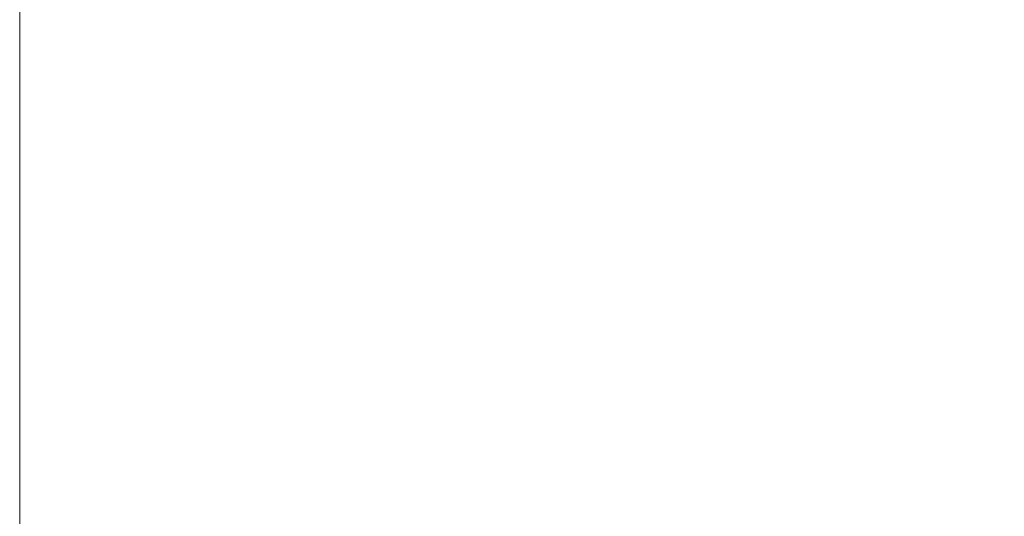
# Model space of a CAD drawing. Header units: centimetres. Extents: x -26 to 27.3, y -25.9 to -24.1.
# Tile 91 of 224: x -8.2175 to -8.1915, y -24.1347 to -24.1216. Entities that reach past the tile are written whole.
import ezdxf

# ---------------------------------------------------------------- set-up
doc = ezdxf.new("R2010")
doc.units = ezdxf.units.CM
doc.header["$LTSCALE"] = 2.54
doc.layers.add('Lucido design-1', color=7, linetype='Continuous')

# ---------------------------------------------------------------- blocks, each defined once
blk = doc.blocks.new('Gruppo-7-1')
at = {"color": 7, "linetype": 'Continuous', "lineweight": 9}
for points, invisible_edges in [([(-8.202246, -24.118026, 1181.633198), (-8.200434, -24.118731, 1181.633198), (-8.201833, -24.122107, 1181.631471), (-8.203496, -24.12146, 1181.631471)], 15), ([(-8.193415, -24.118203, 1181.635074), (-8.19162, -24.119292, 1181.635074), (-8.193546, -24.122316, 1181.633198), (-8.195208, -24.121308, 1181.633198)], 15), ([(-8.200434, -24.118731, 1181.633198), (-8.198655, -24.119513, 1181.633198), (-8.2002, -24.122826, 1181.631471), (-8.201833, -24.122107, 1181.631471)], 15), ([(-8.217482, -24.118994, 1181.631471), (-8.217482, -24.121626, 1181.630355), (-25.917482, -24.121626, 1181.630355), (-25.917482, -24.118994, 1181.631471)], 10), ([(-8.217482, -24.121626, 1181.630355), (-8.217482, -24.118994, 1181.631471), (-8.215698, -24.119033, 1181.631471), (-8.21586, -24.122747, 1181.629894)], 14), ([(-8.215698, -24.119033, 1181.631471), (-8.213918, -24.11915, 1181.631471), (-8.214242, -24.122853, 1181.629894), (-8.21586, -24.122747, 1181.629894)], 15), ([(-8.213918, -24.11915, 1181.631471), (-8.212144, -24.119344, 1181.631471), (-8.21263, -24.123029, 1181.629894), (-8.214242, -24.122853, 1181.629894)], 15), ([(-8.212144, -24.119344, 1181.631471), (-8.210381, -24.119615, 1181.631471), (-8.211026, -24.123276, 1181.629894), (-8.21263, -24.123029, 1181.629894)], 15), ([(-8.19162, -24.119292, 1181.635074), (-8.189874, -24.120459, 1181.635074), (-8.19193, -24.123396, 1181.633198), (-8.193546, -24.122316, 1181.633198)], 15), ([(-8.210381, -24.119615, 1181.631471), (-8.208631, -24.119964, 1181.631471), (-8.209436, -24.123593, 1181.629894), (-8.211026, -24.123276, 1181.629894)], 15), ([(-8.198655, -24.119513, 1181.633198), (-8.196912, -24.120373, 1181.633198), (-8.198599, -24.123615, 1181.631471), (-8.2002, -24.122826, 1181.631471)], 15), ([(-8.208631, -24.119964, 1181.631471), (-8.206898, -24.120388, 1181.631471), (-8.20786, -24.123978, 1181.629894), (-8.209436, -24.123593, 1181.629894)], 15), ([(-8.206898, -24.120388, 1181.631471), (-8.205185, -24.120887, 1181.631471), (-8.206303, -24.124432, 1181.629894), (-8.20786, -24.123978, 1181.629894)], 15), ([(-8.196912, -24.120373, 1181.633198), (-8.195208, -24.121308, 1181.633198), (-8.197035, -24.124473, 1181.631471), (-8.198599, -24.123615, 1181.631471)], 15), ([(-8.189874, -24.120459, 1181.635074), (-8.18818, -24.121701, 1181.635074), (-8.190363, -24.124545, 1181.633198), (-8.19193, -24.123396, 1181.633198)], 15), ([(-8.205185, -24.120887, 1181.631471), (-8.203496, -24.12146, 1181.631471), (-8.204767, -24.124953, 1181.629894), (-8.206303, -24.124432, 1181.629894)], 15), ([(-8.203496, -24.12146, 1181.631471), (-8.201833, -24.122107, 1181.631471), (-8.203255, -24.125541, 1181.629894), (-8.204767, -24.124953, 1181.629894)], 15), ([(-8.195208, -24.121308, 1181.633198), (-8.193546, -24.122316, 1181.633198), (-8.19551, -24.125399, 1181.631471), (-8.197035, -24.124473, 1181.631471)], 15), ([(27.182518, -24.122542, 1182.415492), (27.182518, -24.121626, 1182.4151), (-25.917482, -24.121626, 1182.4151), (-25.917482, -24.122542, 1182.415492)], 10), ([(-25.917482, -24.122711, 1181.629894), (-25.917482, -24.121626, 1181.630355), (-8.217482, -24.121626, 1181.630355), (-8.217482, -24.122711, 1181.629894)], 10), ([(-8.21586, -24.122747, 1181.629894), (-8.217482, -24.122711, 1181.629894), (-8.217482, -24.121626, 1181.630355)], 9), ([(-8.201833, -24.122107, 1181.631471), (-8.2002, -24.122826, 1181.631471), (-8.201771, -24.126195, 1181.629894), (-8.203255, -24.125541, 1181.629894)], 15), ([(-25.917482, -24.122542, 1182.415492), (-25.917482, -24.125691, 1182.416682), (27.182518, -24.125691, 1182.416682), (27.182518, -24.122542, 1182.415492)], 10), ([(-8.193546, -24.122316, 1181.633198), (-8.19193, -24.123396, 1181.633198), (-8.194026, -24.12639, 1181.631471), (-8.19551, -24.125399, 1181.631471)], 15), ([(-8.217482, -24.125691, 1181.628771), (-8.217482, -24.122711, 1181.629894), (-8.21586, -24.122747, 1181.629894), (-8.216025, -24.126517, 1181.628471)], 14), ([(-8.21586, -24.122747, 1181.629894), (-8.214242, -24.122853, 1181.629894), (-8.214571, -24.126612, 1181.628471), (-8.216025, -24.126517, 1181.628471)], 15), ([(-8.214242, -24.122853, 1181.629894), (-8.21263, -24.123029, 1181.629894), (-8.213122, -24.126771, 1181.628471), (-8.214571, -24.126612, 1181.628471)], 15), ([(-8.21263, -24.123029, 1181.629894), (-8.211026, -24.123276, 1181.629894), (-8.211682, -24.126992, 1181.628471), (-8.213122, -24.126771, 1181.628471)], 15), ([(-8.2002, -24.122826, 1181.631471), (-8.198599, -24.123615, 1181.631471), (-8.200316, -24.126912, 1181.629894), (-8.201771, -24.126195, 1181.629894)], 15), ([(-8.211026, -24.123276, 1181.629894), (-8.209436, -24.123593, 1181.629894), (-8.210252, -24.127277, 1181.628471), (-8.211682, -24.126992, 1181.628471)], 15), ([(-8.19193, -24.123396, 1181.633198), (-8.190363, -24.124545, 1181.633198), (-8.192587, -24.127445, 1181.631471), (-8.194026, -24.12639, 1181.631471)], 15), ([(-8.209436, -24.123593, 1181.629894), (-8.20786, -24.123978, 1181.629894), (-8.208837, -24.127623, 1181.628471), (-8.210252, -24.127277, 1181.628471)], 15), ([(-8.198599, -24.123615, 1181.631471), (-8.197035, -24.124473, 1181.631471), (-8.198894, -24.127692, 1181.629894), (-8.200316, -24.126912, 1181.629894)], 15), ([(-8.20786, -24.123978, 1181.629894), (-8.206303, -24.124432, 1181.629894), (-8.207438, -24.128031, 1181.628471), (-8.208837, -24.127623, 1181.628471)], 15), ([(-8.206303, -24.124432, 1181.629894), (-8.204767, -24.124953, 1181.629894), (-8.206057, -24.128499, 1181.628471), (-8.207438, -24.128031, 1181.628471)], 15), ([(-8.197035, -24.124473, 1181.631471), (-8.19551, -24.125399, 1181.631471), (-8.197507, -24.128534, 1181.629894), (-8.198894, -24.127692, 1181.629894)], 15), ([(-8.190363, -24.124545, 1181.633198), (-8.188847, -24.125762, 1181.633198), (-8.191196, -24.128562, 1181.631471), (-8.192587, -24.127445, 1181.631471)], 15), ([(-8.204767, -24.124953, 1181.629894), (-8.203255, -24.125541, 1181.629894), (-8.204699, -24.129027, 1181.628471), (-8.206057, -24.128499, 1181.628471)], 15), ([(-8.19551, -24.125399, 1181.631471), (-8.194026, -24.12639, 1181.631471), (-8.196158, -24.129435, 1181.629894), (-8.197507, -24.128534, 1181.629894)], 15), ([(-8.203255, -24.125541, 1181.629894), (-8.201771, -24.126195, 1181.629894), (-8.203365, -24.129614, 1181.628471), (-8.204699, -24.129027, 1181.628471)], 15), ([(27.182518, -24.126538, 1182.417002), (27.182518, -24.125691, 1182.416682), (-25.917482, -24.125691, 1182.416682), (-25.917482, -24.126538, 1182.417002)], 10), ([(-8.216025, -24.126517, 1181.628471), (-8.217482, -24.126485, 1181.628471), (-8.217482, -24.125691, 1181.628771)], 9), ([(-8.201771, -24.126195, 1181.629894), (-8.200316, -24.126912, 1181.629894), (-8.202058, -24.130259, 1181.628471), (-8.203365, -24.129614, 1181.628471)], 15), ([(-8.194026, -24.12639, 1181.631471), (-8.192587, -24.127445, 1181.631471), (-8.19485, -24.130394, 1181.629894), (-8.196158, -24.129435, 1181.629894)], 15), ([(-25.917482, -24.126538, 1182.417002), (-25.917482, -24.129822, 1182.418085), (27.182518, -24.129822, 1182.418085), (27.182518, -24.126538, 1182.417002)], 10), ([(-8.217482, -24.12982, 1181.627364), (-8.217482, -24.126485, 1181.628471), (-8.216025, -24.126517, 1181.628471), (-8.216192, -24.130336, 1181.627202)], 14), ([(-8.216025, -24.126517, 1181.628471), (-8.214571, -24.126612, 1181.628471), (-8.214904, -24.130421, 1181.627202), (-8.216192, -24.130336, 1181.627202)], 15), ([(-8.214571, -24.126612, 1181.628471), (-8.213122, -24.126771, 1181.628471), (-8.213621, -24.130561, 1181.627202), (-8.214904, -24.130421, 1181.627202)], 15), ([(-8.213122, -24.126771, 1181.628471), (-8.211682, -24.126992, 1181.628471), (-8.212346, -24.130757, 1181.627202), (-8.213621, -24.130561, 1181.627202)], 15), ([(-8.200316, -24.126912, 1181.629894), (-8.198894, -24.127692, 1181.629894), (-8.20078, -24.13096, 1181.628471), (-8.202058, -24.130259, 1181.628471)], 15), ([(-8.211682, -24.126992, 1181.628471), (-8.210252, -24.127277, 1181.628471), (-8.21108, -24.131009, 1181.627202), (-8.212346, -24.130757, 1181.627202)], 15), ([(-8.210252, -24.127277, 1181.628471), (-8.208837, -24.127623, 1181.628471), (-8.209826, -24.131316, 1181.627202), (-8.21108, -24.131009, 1181.627202)], 15), ([(-8.192587, -24.127445, 1181.631471), (-8.191196, -24.128562, 1181.631471), (-8.193585, -24.131409, 1181.629894), (-8.19485, -24.130394, 1181.629894)], 15), ([(-8.208837, -24.127623, 1181.628471), (-8.207438, -24.128031, 1181.628471), (-8.208587, -24.131677, 1181.627202), (-8.209826, -24.131316, 1181.627202)], 15), ([(-8.198894, -24.127692, 1181.629894), (-8.197507, -24.128534, 1181.629894), (-8.199535, -24.131716, 1181.628471), (-8.20078, -24.13096, 1181.628471)], 15), ([(-8.207438, -24.128031, 1181.628471), (-8.206057, -24.128499, 1181.628471), (-8.207365, -24.132092, 1181.627202), (-8.208587, -24.131677, 1181.627202)], 15), ([(-8.206057, -24.128499, 1181.628471), (-8.204699, -24.129027, 1181.628471), (-8.206162, -24.13256, 1181.627202), (-8.207365, -24.132092, 1181.627202)], 15), ([(-8.197507, -24.128534, 1181.629894), (-8.196158, -24.129435, 1181.629894), (-8.198323, -24.132526, 1181.628471), (-8.199535, -24.131716, 1181.628471)], 15), ([(-8.191196, -24.128562, 1181.631471), (-8.189855, -24.129738, 1181.631471), (-8.192366, -24.132478, 1181.629894), (-8.193585, -24.131409, 1181.629894)], 15), ([(-8.204699, -24.129027, 1181.628471), (-8.203365, -24.129614, 1181.628471), (-8.204981, -24.133079, 1181.627202), (-8.206162, -24.13256, 1181.627202)], 15), ([(-8.196158, -24.129435, 1181.629894), (-8.19485, -24.130394, 1181.629894), (-8.197147, -24.133387, 1181.628471), (-8.198323, -24.132526, 1181.628471)], 15), ([(27.182518, -24.130601, 1182.418342), (27.182518, -24.129822, 1182.418085), (-25.917482, -24.129822, 1182.418085), (-25.917482, -24.130601, 1182.418342)], 10), ([(-8.216192, -24.130336, 1181.627202), (-8.217482, -24.130308, 1181.627202), (-8.217482, -24.12982, 1181.627364)], 9), ([(-8.203365, -24.129614, 1181.628471), (-8.202058, -24.130259, 1181.628471), (-8.203824, -24.13365, 1181.627202), (-8.204981, -24.133079, 1181.627202)], 15), ([(-8.189855, -24.129738, 1181.631471), (-8.188566, -24.130972, 1181.631471), (-8.191194, -24.1336, 1181.629894), (-8.192366, -24.132478, 1181.629894)], 15), ([(-8.217482, -24.134007, 1181.626138), (-8.217482, -24.130308, 1181.627202), (-8.216192, -24.130336, 1181.627202), (-8.21636, -24.134199, 1181.62609)], 14), ([(-8.216192, -24.130336, 1181.627202), (-8.214904, -24.130421, 1181.627202), (-8.215241, -24.134272, 1181.62609), (-8.21636, -24.134199, 1181.62609)], 15), ([(-8.202058, -24.130259, 1181.628471), (-8.20078, -24.13096, 1181.628471), (-8.202692, -24.134271, 1181.627202), (-8.203824, -24.13365, 1181.627202)], 15), ([(-25.917482, -24.130601, 1182.418342), (-25.917482, -24.13401, 1182.419307), (27.182518, -24.13401, 1182.419307), (27.182518, -24.130601, 1182.418342)], 10), ([(-8.214904, -24.130421, 1181.627202), (-8.213621, -24.130561, 1181.627202), (-8.214126, -24.134395, 1181.62609), (-8.215241, -24.134272, 1181.62609)], 15), ([(-8.213621, -24.130561, 1181.627202), (-8.212346, -24.130757, 1181.627202), (-8.213017, -24.134565, 1181.62609), (-8.214126, -24.134395, 1181.62609)], 15), ([(-8.19485, -24.130394, 1181.629894), (-8.193585, -24.131409, 1181.629894), (-8.196011, -24.1343, 1181.628471), (-8.197147, -24.133387, 1181.628471)], 15), ([(-8.212346, -24.130757, 1181.627202), (-8.21108, -24.131009, 1181.627202), (-8.211917, -24.134784, 1181.62609), (-8.213017, -24.134565, 1181.62609)], 15), ([(-8.21108, -24.131009, 1181.627202), (-8.209826, -24.131316, 1181.627202), (-8.210827, -24.135051, 1181.62609), (-8.211917, -24.134784, 1181.62609)], 15), ([(-8.20078, -24.13096, 1181.628471), (-8.199535, -24.131716, 1181.628471), (-8.201589, -24.13494, 1181.627202), (-8.202692, -24.134271, 1181.627202)], 15), ([(-8.209826, -24.131316, 1181.627202), (-8.208587, -24.131677, 1181.627202), (-8.20975, -24.135365, 1181.62609), (-8.210827, -24.135051, 1181.62609)], 15), ([(-8.193585, -24.131409, 1181.629894), (-8.192366, -24.132478, 1181.629894), (-8.194915, -24.135261, 1181.628471), (-8.196011, -24.1343, 1181.628471)], 15), ([(-8.208587, -24.131677, 1181.627202), (-8.207365, -24.132092, 1181.627202), (-8.208688, -24.135725, 1181.62609), (-8.20975, -24.135365, 1181.62609)], 15), ([(-8.199535, -24.131716, 1181.628471), (-8.198323, -24.132526, 1181.628471), (-8.200516, -24.135657, 1181.627202), (-8.201589, -24.13494, 1181.627202)], 15), ([(-8.207365, -24.132092, 1181.627202), (-8.206162, -24.13256, 1181.627202), (-8.207642, -24.136132, 1181.62609), (-8.208688, -24.135725, 1181.62609)], 15), ([(-8.206162, -24.13256, 1181.627202), (-8.204981, -24.133079, 1181.627202), (-8.206615, -24.136584, 1181.62609), (-8.207642, -24.136132, 1181.62609)], 15), ([(-8.198323, -24.132526, 1181.628471), (-8.197147, -24.133387, 1181.628471), (-8.199475, -24.136421, 1181.627202), (-8.200516, -24.135657, 1181.627202)], 15), ([(-8.192366, -24.132478, 1181.629894), (-8.191194, -24.1336, 1181.629894), (-8.193862, -24.136268, 1181.628471), (-8.194915, -24.135261, 1181.628471)], 15), ([(-8.204981, -24.133079, 1181.627202), (-8.203824, -24.13365, 1181.627202), (-8.205609, -24.13708, 1181.62609), (-8.206615, -24.136584, 1181.62609)], 15), ([(-8.197147, -24.133387, 1181.628471), (-8.196011, -24.1343, 1181.628471), (-8.198468, -24.137228, 1181.627202), (-8.199475, -24.136421, 1181.627202)], 15), ([(-8.203824, -24.13365, 1181.627202), (-8.202692, -24.134271, 1181.627202), (-8.204625, -24.13762, 1181.62609), (-8.205609, -24.13708, 1181.62609)], 15), ([(-8.191194, -24.1336, 1181.629894), (-8.190073, -24.134772, 1181.629894), (-8.192855, -24.137321, 1181.628471), (-8.193862, -24.136268, 1181.628471)], 15), ([(27.182518, -24.134724, 1182.419509), (27.182518, -24.13401, 1182.419307), (-25.917482, -24.13401, 1182.419307), (-25.917482, -24.134724, 1182.419509)], 10), ([(-8.21636, -24.134199, 1181.62609), (-8.217482, -24.134175, 1181.62609), (-8.217482, -24.134007, 1181.626138)], 9), ([(-8.217482, -24.134175, 1181.62609), (-8.21636, -24.134199, 1181.62609), (-8.216531, -24.138099, 1181.625134), (-8.217482, -24.138078, 1181.625134)], 7), ([(-8.21636, -24.134199, 1181.62609), (-8.215241, -24.134272, 1181.62609), (-8.215581, -24.138161, 1181.625134), (-8.216531, -24.138099, 1181.625134)], 15), ([(-8.215241, -24.134272, 1181.62609), (-8.214126, -24.134395, 1181.62609), (-8.214635, -24.138265, 1181.625134), (-8.215581, -24.138161, 1181.625134)], 15), ([(-8.214126, -24.134395, 1181.62609), (-8.213017, -24.134565, 1181.62609), (-8.213695, -24.138409, 1181.625134), (-8.214635, -24.138265, 1181.625134)], 15), ([(-8.202692, -24.134271, 1181.627202), (-8.201589, -24.13494, 1181.627202), (-8.203666, -24.138202, 1181.62609), (-8.204625, -24.13762, 1181.62609)], 15), ([(-8.196011, -24.1343, 1181.628471), (-8.194915, -24.135261, 1181.628471), (-8.197498, -24.138079, 1181.627202), (-8.198468, -24.137228, 1181.627202)], 15), ([(-25.917482, -24.134724, 1182.419509), (-25.917482, -24.138247, 1182.420345), (27.182518, -24.138247, 1182.420345), (27.182518, -24.134724, 1182.419509)], 10), ([(-8.213017, -24.134565, 1181.62609), (-8.211917, -24.134784, 1181.62609), (-8.212761, -24.138595, 1181.625134), (-8.213695, -24.138409, 1181.625134)], 15)]:
    blk.add_3dface(points, dxfattribs=dict(at, invisible_edges=invisible_edges))

msp = doc.modelspace()

# ---------------------------------------------------------------- block references
at = {"layer": 'Lucido design-1', "color": 7}
msp.add_blockref('Gruppo-7-1', (0, 0), dxfattribs=at)

doc.saveas('drawing.dxf')
